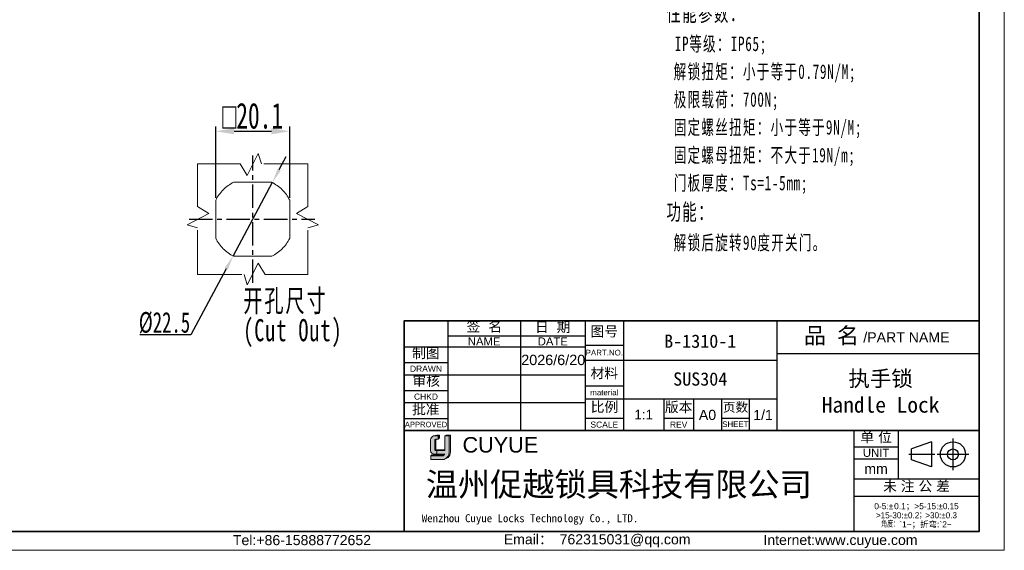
# Model space of a CAD drawing. Header units: millimetres. Extents: x 3024 to 3431, y 1577 to 1865.
# Tile 9 of 13: x 3164 to 3431, y 1577 to 1721. Entities that reach past the tile are written whole.
import ezdxf

# ---------------------------------------------------------------- set-up
doc = ezdxf.new("R2010")
doc.units = ezdxf.units.MM
doc.linetypes.add('ACAD_ISO02W100', pattern=[15, 12, -3])
doc.linetypes.add('CENTER', pattern=[10.159999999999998, 6.35, -1.27, 1.27, -1.27])
for name, color, linetype, lineweight in [('0007', 7, 'Continuous', 5), ('实线层', 7, 'Continuous', 25), ('尺寸线层', 3, 'Continuous', 18), ('粗实线层', 7, 'Continuous', 35), ('细实线层', 3, 'Continuous', 18), ('虚线层', 6, 'ACAD_ISO02W100', 18)]:
    doc.layers.add(name, color=color, linetype=linetype, lineweight=lineweight)
doc.layers.add('中心线层', color=1, linetype='CENTER')
doc.styles.add('ARIAL', font='arial.ttf')
doc.styles.get("Standard").update_dxf_attribs({"font": 'arial.ttf'})
doc.styles.add('TEXTSTYLE_2', font='arial.ttf')
doc.styles.add('TEXTSTYLE_3', font='arial.ttf')
doc.styles.add('TEXTSTYLE_4', font='arial.ttf')
doc.styles.add('标准', font='txt', dxfattribs={"width": 0.667})
doc.dimstyles.new('标准', dxfattribs={"dimscale": 0.8, "dimtxt": 3.5, "dimasz": 4, "dimexe": 2, "dimexo": 0, "dimtad": 1, "dimdec": 1, "dimdsep": 46, "dimtxsty": '标准', "dimblk": '_CAXARROW', "dimcen": 0, "dimdle": 8, "dimazin": 2, "dimtfac": 0.707107, "dimtmove": 0, "dimatfit": 3, "dimfxl": 1, "dimtolj": 1, "dimarcsym": 1})
doc.dimstyles.new('水平', dxfattribs={"dimtxt": 3, "dimasz": 2.5, "dimexe": 1.25, "dimexo": 0.625, "dimtad": 1, "dimtih": 1, "dimtoh": 1, "dimdsep": 46, "dimtxsty": '标准', "dimcen": 2.5, "dimclrd": 3, "dimclre": 3, "dimclrt": 3, "dimadec": 0, "dimazin": 0, "dimtfac": 1, "dimtmove": 0, "dimatfit": 3, "dimfxl": 1, "dimarcsym": 0})

# ---------------------------------------------------------------- blocks, each defined once
blk = doc.blocks.new('_CAXARROW')
blk.add_hatch(color=0).paths.add_polyline_path([(0, 0), (-1, 0.125), (-1, -0.125)], flags=0)
blk = doc.blocks.new('*D18')
at = {"layer": 'Defpoints', "color": 0, "transparency": 16777216}
for p in [(3232.718323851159, 1676.735834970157), (3222.111552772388, 1656.892790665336)]:
    blk.add_point(p, dxfattribs=at)
at = {"layer": '尺寸线层', "color": 0, "linetype": 'Continuous', "lineweight": -2, "transparency": 16777216}
for p, q in [((3234.60397204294, 1680.263487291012), (3236.48962023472, 1683.791139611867)), ((3232.718323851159, 1676.735834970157), (3222.111552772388, 1656.892790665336)), ((3220.225904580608, 1653.36513834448), (3210.631715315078, 1635.416422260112)), ((3210.631715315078, 1635.416422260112), (3196.79350391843, 1635.416422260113))]:
    blk.add_line(p, q, dxfattribs=at)
at = {"layer": '尺寸线层', "color": 0, "lineweight": -2, "transparency": 16777216, "xscale": 4, "yscale": 4, "zscale": 4}
for p, rotation in [((3232.718323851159, 1676.735834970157), 241.8740052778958), ((3222.111552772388, 1656.892790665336), 61.87400527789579)]:
    blk.add_blockref('_CAXARROW', p, dxfattribs=dict(at, rotation=rotation))
at = {"layer": '尺寸线层', "color": 0, "transparency": 16777216, "insert": (3203.462609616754, 1638.716422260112), "char_height": 5.600000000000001, "width": 18.36821117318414, "attachment_point": 5, "style": '标准'}
blk.add_mtext('\\A1;%%C22.5', dxfattribs=at)
blk = doc.blocks.new('*D31')
at = {"layer": 'Defpoints', "color": 0, "transparency": 16777216}
for p in [(3237.46493831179, 1690.679174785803), (3217.364938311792, 1672.001797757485), (3237.46493831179, 1672.001797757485)]:
    blk.add_point(p, dxfattribs=at)
at = {"layer": '尺寸线层', "color": 3, "linetype": 'Continuous', "lineweight": -2, "transparency": 16777216}
for p, q in [((3217.364938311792, 1672.626797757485), (3217.364938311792, 1691.929174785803)), ((3222.364938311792, 1690.679174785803), (3232.46493831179, 1690.679174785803)), ((3237.46493831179, 1672.626797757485), (3237.46493831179, 1691.929174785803))]:
    blk.add_line(p, q, dxfattribs=at)
at = {"layer": '尺寸线层', "color": 3, "transparency": 16777216}
for points in [[(3222.364938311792, 1691.512508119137), (3222.364938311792, 1689.84584145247), (3217.364938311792, 1690.679174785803)], [(3232.46493831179, 1691.512508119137), (3232.46493831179, 1689.84584145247), (3237.46493831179, 1690.679174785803)]]:
    blk.add_solid(points, dxfattribs=at)
at = {"layer": '尺寸线层', "color": 3, "transparency": 16777216, "insert": (3227.414938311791, 1694.840968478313), "char_height": 7, "attachment_point": 5, "style": '标准'}
blk.add_mtext('{\\fAMGDT|b0|i0|c134|p34;o}20.1', dxfattribs=at)

msp = doc.modelspace()

# ---------------------------------------------------------------- hatches: boundary and pattern name
at = {"layer": '实线层'}
h = msp.add_hatch(color=30, dxfattribs=at)
edge = h.paths.add_edge_path(flags=0)
edge.add_arc((3277.199906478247, 1606.817940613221), 0.3917324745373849, 103.89623382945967, 180.1196323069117, ccw=False)
edge.add_line((3277.10582634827, 1607.198207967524), (3277.718321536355, 1607.198207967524))
edge.add_line((3277.718321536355, 1607.198207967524), (3277.718321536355, 1608.036356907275))
edge.add_line((3277.718321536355, 1608.036356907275), (3276.487407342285, 1608.036356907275))
edge.add_arc((3276.873095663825, 1606.880346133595), 1.218653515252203, 108.4506221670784, 173.4013944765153)
edge.add_line((3275.662515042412, 1607.020385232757), (3275.662515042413, 1604.06047910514))
edge.add_arc((3276.705281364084, 1604.157624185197), 1.047281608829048, 185.3223660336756, 272.7233690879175)
edge.add_line((3276.755041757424, 1603.111525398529), (3277.411277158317, 1603.111525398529))
edge.add_line((3277.411277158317, 1603.111525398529), (3277.411277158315, 1604.06047910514))
edge.add_line((3277.411277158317, 1604.06047910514), (3277.115862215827, 1604.06047910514))
edge.add_arc((3277.091229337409, 1604.342696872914), 0.2832907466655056, 177.6597996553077, 274.98831874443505, ccw=False)
edge.add_line((3276.808174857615, 1604.354264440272), (3276.808174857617, 1606.817122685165))
h = msp.add_hatch(color=254, dxfattribs=at)
h.paths.add_polyline_path([(3277.382656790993, 1608.285653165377), (3276.487407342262, 1608.036356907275), (3277.718321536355, 1608.036356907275), (3278.141662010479, 1608.285653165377)], flags=0)
h.paths.add_polyline_path([(3279.521313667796, 1608.036356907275), (3280.720492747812, 1608.036356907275), (3281.072919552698, 1608.285653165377), (3279.96335492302, 1608.285653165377)], flags=0)
h = msp.add_hatch(color=251, dxfattribs=at)
edge = h.paths.add_edge_path(flags=0)
edge.add_line((3277.090675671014, 1604.524697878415), (3277.090675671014, 1606.817122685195))
edge.add_arc((3277.482407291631, 1606.817940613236), 0.3917324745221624, 103.89623382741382, 180.1196323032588, ccw=False)
edge.add_line((3277.388327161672, 1607.198207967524), (3277.105826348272, 1607.198207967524))
edge.add_arc((3277.199906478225, 1606.817940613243), 0.3917324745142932, 103.8962338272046, 180.1196323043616)
edge.add_line((3276.808174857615, 1606.817122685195), (3276.808174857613, 1604.354264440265))
edge.add_arc((3277.091229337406, 1604.342696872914), 0.2832907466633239, 177.6597996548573, 274.9883187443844)
edge.add_line((3277.115862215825, 1604.06047910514), (3279.521313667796, 1604.06047910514))
edge.add_line((3279.521313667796, 1604.06047910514), (3279.521313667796, 1604.298955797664))
edge.add_line((3279.521313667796, 1604.298955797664), (3277.27147380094, 1604.298955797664))
edge.add_arc((3277.313254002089, 1604.517689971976), 0.2226886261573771, 178.1966309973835, 259.1862447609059, ccw=False)
msp.add_hatch(color=251, dxfattribs=at).paths.add_polyline_path([(3277.718321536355, 1607.198207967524), (3278.141662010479, 1607.51987332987), (3278.141662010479, 1608.285653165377), (3277.718321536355, 1608.036356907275)], flags=0)
h = msp.add_hatch(color=251, dxfattribs=at)
edge = h.paths.add_edge_path(flags=0)
edge.add_line((3281.072919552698, 1608.285653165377), (3280.720492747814, 1608.036356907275))
edge.add_line((3280.720492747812, 1608.036356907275), (3280.720492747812, 1603.641585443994))
edge.add_arc((3278.73144719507, 1603.564005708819), 1.990557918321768, -71.74154242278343, 2.2336036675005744, ccw=False)
edge.add_arc((3279.025282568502, 1603.695280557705), 2.048340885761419, 279.2658368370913, 358.4978790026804)
edge.add_line((3281.072919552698, 1603.641585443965), (3281.072919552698, 1608.285653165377))
h = msp.add_hatch(color=251, dxfattribs=at)
edge = h.paths.add_edge_path(flags=0)
edge.add_line((3276.047118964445, 1602.886024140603), (3275.794972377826, 1602.608528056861))
edge.add_line((3275.794972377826, 1602.608528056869), (3278.923205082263, 1602.608528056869))
edge.add_arc((3278.808595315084, 1603.351910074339), 0.7521650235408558, 278.7644802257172, 323.8869948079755)
edge.add_line((3279.416236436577, 1602.908599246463), (3276.047118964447, 1602.886024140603))
at = {"layer": '尺寸线层'}
h = msp.add_hatch(color=179, dxfattribs=at)
edge = h.paths.add_edge_path(flags=0)
edge.add_line((3280.720492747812, 1608.036356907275), (3279.521313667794, 1608.036356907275))
edge.add_line((3279.521313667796, 1608.036356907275), (3279.521313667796, 1604.06047910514))
edge.add_line((3279.521313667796, 1604.06047910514), (3277.411277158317, 1604.06047910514))
edge.add_line((3277.411277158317, 1604.06047910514), (3277.411277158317, 1603.111525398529))
edge.add_line((3277.411277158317, 1603.111525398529), (3279.521313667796, 1603.111525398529))
edge.add_arc((3278.808595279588, 1603.351910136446), 0.7521650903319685, 278.7644821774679, 341.36184450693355, ccw=False)
edge.add_line((3278.923205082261, 1602.608528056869), (3275.794972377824, 1602.608528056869))
edge.add_line((3275.794972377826, 1602.608528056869), (3275.794972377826, 1601.647234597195))
edge.add_line((3275.794972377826, 1601.647234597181), (3278.990524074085, 1601.647234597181))
edge.add_arc((3279.025282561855, 1603.69528017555), 2.048340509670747, 269.0276957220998, 279.2658387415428)
edge.add_arc((3278.731447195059, 1603.564005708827), 1.990557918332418, 288.258457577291, 362.2336036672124)
edge.add_line((3280.720492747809, 1603.641585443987), (3280.720492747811, 1608.036356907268))

# ---------------------------------------------------------------- linework, layer by layer
at = {"color": 0, "linetype": 'Continuous'}
for p, q in [((3268.523731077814, 1639.213713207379), (3268.523731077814, 1609.856201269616)), ((3280.366434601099, 1639.211653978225), (3280.366434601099, 1609.495776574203)), ((3300.103917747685, 1639.211653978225), (3300.103917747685, 1609.495776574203)), ((3317.647325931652, 1639.236999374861), (3317.647325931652, 1609.411469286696)), ((3317.648347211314, 1639.211653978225), (3317.648347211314, 1609.495776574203)), ((3328.064330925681, 1639.236999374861), (3328.064330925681, 1609.411469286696)), ((3369.72850863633, 1639.212796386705), (3369.72850863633, 1609.38726629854)), ((3369.732350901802, 1639.236999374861), (3369.732350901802, 1609.411469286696)), ((3317.647325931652, 1632.657838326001), (3328.064330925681, 1632.657838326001)), ((3317.647325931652, 1628.600689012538), (3369.732350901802, 1628.600689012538)), ((3369.72850863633, 1630.4405816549), (3424.593003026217, 1630.4405816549)), ((3317.647325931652, 1621.582917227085), (3328.064330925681, 1621.582917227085)), ((3317.647325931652, 1618.074031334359), (3369.732350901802, 1618.074031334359)), ((3339.029599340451, 1618.074031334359), (3339.029599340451, 1609.411469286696)), ((3347.034245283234, 1618.074031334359), (3347.034245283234, 1609.411469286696)), ((3354.70993317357, 1618.074031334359), (3354.70993317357, 1609.411469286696)), ((3362.166315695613, 1618.074031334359), (3362.166315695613, 1609.411469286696)), ((3317.647325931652, 1612.810702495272), (3328.064330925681, 1612.810702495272)), ((3339.029599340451, 1612.810702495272), (3347.034245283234, 1612.810702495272)), ((3354.70993317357, 1612.810702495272), (3362.166315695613, 1612.810702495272)), ((3369.72850863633, 1609.411469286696), (3369.732350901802, 1609.411469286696)), ((3390.600777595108, 1609.495776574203), (3390.600777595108, 1582.192740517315)), ((3390.600884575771, 1609.486980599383), (3390.600884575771, 1582.074291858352)), ((3402.662679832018, 1609.486980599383), (3402.662679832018, 1596.438311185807)), ((3411.640453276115, 1606.449420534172), (3406.2823010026, 1604.509126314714)), ((3411.640453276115, 1606.449420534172), (3411.640453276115, 1599.619583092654)), ((3417.513460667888, 1607.328299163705), (3417.513460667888, 1598.740704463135)), ((3390.600884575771, 1605.100873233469), (3402.662679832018, 1605.100873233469)), ((3406.2823010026, 1601.559877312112), (3406.2823010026, 1604.509126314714)), ((3390.600884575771, 1601.811292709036), (3402.662679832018, 1601.811292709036)), ((3412.610893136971, 1603.034501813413), (3405.523835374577, 1603.034501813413)), ((3411.640453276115, 1599.619583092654), (3406.2823010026, 1601.559877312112)), ((3421.807258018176, 1603.034501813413), (3413.219663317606, 1603.034501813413)), ((3390.600884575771, 1596.438311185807), (3424.593216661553, 1596.438311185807)), ((3390.600884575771, 1591.72324576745), (3424.593216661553, 1591.72324576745))]:
    msp.add_line(p, q, dxfattribs=at)
at = {"linetype": 'Continuous'}
for p, q in [((3280.366434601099, 1635.154504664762), (3317.648347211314, 1635.154504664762)), ((3268.52394471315, 1632.193882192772), (3317.648347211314, 1632.193882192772)), ((3268.52394471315, 1627.917427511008), (3280.366434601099, 1627.917427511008)), ((3268.52394471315, 1624.627846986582), (3317.648347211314, 1624.627846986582)), ((3268.52394471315, 1620.351392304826), (3280.366434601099, 1620.351392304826)), ((3268.52394471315, 1617.061811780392), (3317.648347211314, 1617.061811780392)), ((3268.52394471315, 1612.785357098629), (3280.366434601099, 1612.785357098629))]:
    msp.add_line(p, q, dxfattribs=at)
at = {"color": 0, "linetype": 'Continuous'}
for radius in [3.41491872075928, 1.474624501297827]:
    msp.add_circle((3417.513460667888, 1603.034501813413), radius, dxfattribs=at)
at = {"layer": '0007'}
for p, q in [((3275.662515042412, 1604.0604791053), (3275.662515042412, 1607.020385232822)), ((3276.487407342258, 1608.036356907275), (3277.382656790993, 1608.285653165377)), ((3276.487407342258, 1608.036356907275), (3277.718321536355, 1608.036356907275)), ((3276.808174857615, 1604.354264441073), (3276.808174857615, 1606.81712266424)), ((3277.090675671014, 1604.524697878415), (3277.090675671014, 1606.81712266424)), ((3277.105826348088, 1607.198207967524), (3277.718321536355, 1607.198207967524)), ((3277.382656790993, 1608.285653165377), (3278.141662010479, 1608.285653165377)), ((3277.718321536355, 1608.036356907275), (3278.141662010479, 1608.285653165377)), ((3277.718321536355, 1607.198207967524), (3277.718321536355, 1608.036356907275)), ((3277.718321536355, 1607.198207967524), (3278.141662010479, 1607.51987332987)), ((3278.141662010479, 1607.51987332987), (3278.141662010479, 1608.285653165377)), ((3279.521313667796, 1608.036356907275), (3279.96335492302, 1608.285653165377)), ((3279.521313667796, 1608.036356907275), (3280.720492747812, 1608.036356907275)), ((3279.521313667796, 1604.06047910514), (3279.521313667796, 1608.036356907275)), ((3279.96335492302, 1608.285653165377), (3281.072919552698, 1608.285653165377)), ((3280.720492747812, 1608.036356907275), (3281.072919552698, 1608.285653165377)), ((3280.720492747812, 1608.036356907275), (3280.720492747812, 1603.641585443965)), ((3281.072919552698, 1608.285653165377), (3281.072919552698, 1603.641585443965)), ((3277.115862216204, 1604.06047910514), (3279.521313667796, 1604.06047910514)), ((3277.271473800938, 1604.298955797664), (3279.521313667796, 1604.298955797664)), ((3277.411277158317, 1604.06047910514), (3277.411277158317, 1603.111525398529)), ((3275.794972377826, 1602.608528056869), (3276.047118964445, 1602.886024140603)), ((3275.794972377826, 1601.647234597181), (3275.794972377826, 1602.608528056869)), ((3275.794972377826, 1602.608528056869), (3278.923205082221, 1602.608528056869)), ((3275.794972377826, 1601.647234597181), (3278.99052407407, 1601.647234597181)), ((3276.047118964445, 1602.886024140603), (3279.41623643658, 1602.908599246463)), ((3276.755041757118, 1603.111525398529), (3279.521313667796, 1603.111525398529))]:
    msp.add_line(p, q, dxfattribs=at)
for centre, radius, start, end in [((3276.873095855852, 1606.880345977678), 1.21865372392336, 108.4506284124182, 173.4013882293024), ((3277.199906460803, 1606.817940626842), 0.3917324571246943, 103.8962318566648, 180.1196373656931), ((3277.482407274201, 1606.817940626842), 0.3917324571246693, 103.8962318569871, 180.1196373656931), ((3276.70528132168, 1604.157624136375), 1.047281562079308, 185.3223635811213, 272.7233715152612), ((3277.091229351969, 1604.342696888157), 0.2832907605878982, 177.6598026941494, 274.9883156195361), ((3277.313254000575, 1604.517689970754), 0.222688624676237, 178.1966306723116, 259.186245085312), ((3278.808595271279, 1603.351910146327), 0.7521651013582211, 278.7644826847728, 341.3618439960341), ((3279.025282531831, 1603.695280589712), 2.048340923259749, 269.0276967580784, 358.4978781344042), ((3278.731447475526, 1603.564005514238), 1.990557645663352, 288.2424993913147, 2.233609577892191)]:
    msp.add_arc(centre, radius, start, end, dxfattribs=at)
at = {"layer": '中心线层'}
for p, q in [((3227.414938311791, 1649.545266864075), (3227.414938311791, 1684.083358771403)), ((3210.145892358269, 1666.814312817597), (3244.245100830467, 1666.814312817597))]:
    msp.add_line(p, q, dxfattribs=at)
at = {"layer": '粗实线层'}
for p, q in [((3268.52394471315, 1609.495776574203), (3390.600777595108, 1609.495776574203)), ((3390.600884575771, 1609.486980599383), (3424.593216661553, 1609.486980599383))]:
    msp.add_line(p, q, dxfattribs=at)
msp.add_lwpolyline([(3048.794051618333, 1858.001683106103), (3424.593216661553, 1858.001683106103), (3424.593216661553, 1582.101628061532), (3048.794051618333, 1582.101628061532)], close=True, dxfattribs=at)
msp.add_lwpolyline([(3424.593003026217, 1639.212796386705), (3363.72850863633, 1639.212796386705), (3268.52394471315, 1639.211653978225), (3268.52394471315, 1582.074291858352)], dxfattribs=at)
at = {"layer": '细实线层'}
msp.add_lwpolyline([(3024.360919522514, 1864.854975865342), (3431.446509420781, 1864.854975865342), (3431.446509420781, 1577.016679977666), (3024.360919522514, 1577.016679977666)], close=True, dxfattribs=at)
at = {"layer": '虚线层'}
for p, q in [((3225.903040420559, 1678.695433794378), (3228.909300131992, 1684.628841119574)), ((3228.909300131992, 1684.628841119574), (3229.756391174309, 1681.814312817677)), ((3212.414938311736, 1681.814312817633), (3224.004349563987, 1681.814312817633)), ((3212.414938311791, 1670.224901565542), (3212.414938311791, 1681.814312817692)), ((3224.004349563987, 1681.814312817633), (3225.903040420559, 1678.695433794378)), ((3242.414938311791, 1681.814312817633), (3229.756391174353, 1681.814312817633)), ((3242.414938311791, 1670.224901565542), (3242.414938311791, 1681.814312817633)), ((3222.261056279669, 1676.864312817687), (3232.568820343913, 1676.864312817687)), ((3217.364938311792, 1661.660430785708), (3217.364938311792, 1672.001797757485)), ((3237.46493831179, 1661.660430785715), (3237.46493831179, 1672.001797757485)), ((3215.533817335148, 1668.326210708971), (3209.600410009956, 1665.319950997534)), ((3212.414938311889, 1670.224901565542), (3215.533817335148, 1668.326210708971)), ((3242.414938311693, 1670.224901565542), (3239.296059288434, 1668.326210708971)), ((3239.296059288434, 1668.326210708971), (3245.229466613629, 1665.319950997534)), ((3209.600410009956, 1665.319950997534), (3212.414938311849, 1664.472859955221)), ((3245.229466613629, 1665.319950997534), (3242.414938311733, 1664.472859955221)), ((3212.414938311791, 1651.814312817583), (3212.414938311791, 1664.472859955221)), ((3242.414938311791, 1651.814312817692), (3242.414938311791, 1664.472859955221)), ((3222.227453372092, 1656.764312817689), (3232.568820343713, 1656.764312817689)), ((3228.926836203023, 1654.933191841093), (3225.92057649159, 1648.999784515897)), ((3230.825527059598, 1651.814312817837), (3228.926836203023, 1654.933191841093)), ((3212.414938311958, 1651.814312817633), (3225.073485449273, 1651.814312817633)), ((3225.92057649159, 1648.999784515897), (3225.073485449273, 1651.814312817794)), ((3230.825527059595, 1651.814312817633), (3242.414938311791, 1651.814312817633))]:
    msp.add_line(p, q, dxfattribs=at)
for centre, radius, start, end in [((3227.414938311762, 1666.814312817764), 11.29999999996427, 117.2660444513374, 152.7339555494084), ((3227.414938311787, 1666.814312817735), 11.30000000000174, 27.26604445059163, 62.73395554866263), ((3227.414938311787, 1666.814312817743), 11.29999999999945, 207.2660444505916, 242.7339555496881), ((3227.414938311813, 1666.814312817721), 11.29999999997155, 297.2660444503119, 332.7339555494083)]:
    msp.add_arc(centre, radius, start, end, dxfattribs=at)

# ---------------------------------------------------------------- texts
at = {"color": 0, "linetype": 'Continuous', "attachment_point": 2, "line_spacing_factor": 0.8999999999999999}
for s, insert, char_height, width, style in [('签  名', (3290.280568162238, 1639.109444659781), 2.741317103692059, 12.05751194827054, 'TEXTSTYLE_2'), ('日  期', (3308.853133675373, 1638.967438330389), 2.741317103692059, 12.05751194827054, 'TEXTSTYLE_2'), ('图号', (3322.855828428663, 1637.767884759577), 2.741317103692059, 8.03120245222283, 'TEXTSTYLE_2'), ('{\\fSimSun|b0|i0|c0|p34;品 名}', (3384.500813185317, 1637.44865883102), 4.386107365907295, 16.0709715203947, 'TEXTSTYLE_2'), ('/PART NAME', (3404.86958956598, 1636.155965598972), 2.741317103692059, 23.34705384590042, 'TEXTSTYLE_3'), ('PART.NO.', (3322.855828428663, 1631.396832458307), 1.535137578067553, 10.10679795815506, 'TEXTSTYLE_3'), ('材料', (3322.855828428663, 1626.462461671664), 2.741317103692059, 8.03120245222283, 'TEXTSTYLE_2'), ('material', (3322.855828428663, 1620.596043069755), 1.535137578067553, 9.633130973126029, 'TEXTSTYLE_3'), ('比例', (3322.901412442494, 1617.26851157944), 2.741317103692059, 8.03120245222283, 'TEXTSTYLE_2'), ('版本', (3343.031922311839, 1617.251244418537), 2.741317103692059, 8.03120245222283, 'TEXTSTYLE_2'), ('页数', (3358.477474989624, 1617.09654235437), 2.522011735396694, 7.388706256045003, 'TEXTSTYLE_2'), ('A0', (3350.8720892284, 1615.113408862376), 2.741317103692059, 4.026309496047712, 'TEXTSTYLE_2'), ('1/1', (3365.949333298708, 1615.113408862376), 2.741317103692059, 6.039464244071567, 'TEXTSTYLE_2'), ('SCALE', (3322.855828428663, 1611.933481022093), 1.644790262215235, 7.520788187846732, 'TEXTSTYLE_3'), ('REV', (3343.031922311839, 1611.933481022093), 1.644790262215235, 3.567929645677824, 'TEXTSTYLE_4'), ('SHEET', (3358.43812443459, 1611.988307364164), 1.535137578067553, 6.342986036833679, 'TEXTSTYLE_4'), ('单 位', (3396.631782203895, 1609.080844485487), 2.741317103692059, 10.04435720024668, 'TEXTSTYLE_2'), ('UNIT', (3396.631782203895, 1604.552609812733), 2.193053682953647, 7.133538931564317, 'TEXTSTYLE_3'), ('mm', (3396.631782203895, 1600.49546049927), 2.741317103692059, 6.35904041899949, 'TEXTSTYLE_3'), ('未 注 公 差', (3407.616180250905, 1595.776325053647), 2.741317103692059, 22.10186914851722, 'TEXTSTYLE_2'), ('{\\C256;Email\\fSimSun|b0|i0|c0|p34;： \\farial|b0|i0|c0|p34;762315031@qq.com}', (3320.914144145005, 1581.368666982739), 2.735845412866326, 55.56588949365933, 'TEXTSTYLE_3'), ('{\\C256;Internet:www.cuyue.com}', (3386.971281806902, 1581.189679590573), 2.735845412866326, 81.09547576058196, 'TEXTSTYLE_3')]:
    msp.add_mtext(s, dxfattribs=dict(at, insert=insert, char_height=char_height, width=width, style=style))
at = {"linetype": 'Continuous', "attachment_point": 2, "line_spacing_factor": 0.8999999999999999}
for s, insert, char_height, width, style in [('NAME', (3290.235176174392, 1634.77072027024), 2.193053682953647, 8.829283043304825, 'TEXTSTYLE_3'), ('DATE', (3308.876132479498, 1634.77072027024), 2.193053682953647, 8.152615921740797, 'TEXTSTYLE_3'), ('制图', (3274.41032955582, 1631.879041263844), 2.741317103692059, 8.03120245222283, 'TEXTSTYLE_2'), ('DRAWN', (3274.445189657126, 1627.095032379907), 1.644790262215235, 8.664192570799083, 'TEXTSTYLE_3'), ('审核', (3274.507376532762, 1624.388514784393), 2.741317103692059, 8.03120245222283, 'TEXTSTYLE_2'), ('CHKD', (3274.445189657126, 1619.528997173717), 1.644790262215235, 6.499673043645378, 'TEXTSTYLE_3'), ('批准', (3274.395676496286, 1616.640572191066), 2.741317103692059, 8.03120245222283, 'TEXTSTYLE_2'), ('APPROVED', (3274.445189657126, 1611.88072245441), 1.480311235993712, 11.46828481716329, 'TEXTSTYLE_3'), ('Tel:+86-15888772652', (3240.777995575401, 1581.148288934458), 2.735845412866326, 38.8370240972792, 'TEXTSTYLE_3')]:
    msp.add_mtext(s, dxfattribs=dict(at, insert=insert, char_height=char_height, width=width, style=style))
at = {"color": 0, "lineweight": 13, "char_height": 3.600000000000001, "width": 69.44029618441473, "attachment_point": 5}
for s, insert in [('{\\fFangSong|b0|i0|c134|p34;\\C3;B-1310-1}', (3348.896419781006, 1633.706692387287)), ('{\\fFangSong|b0|i0|c134|p2;\\C3;SUS304}', (3348.896419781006, 1623.446723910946))]:
    msp.add_mtext(s, dxfattribs=dict(at, insert=insert))
at = {"color": 0, "insert": (3397.866852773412, 1620.003322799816), "char_height": 4.267918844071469, "width": 97.6351415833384, "attachment_point": 5, "style": 'ARIAL'}
msp.add_mtext('{\\fFangSong|b0|i0|c134|p34;执手锁\\PHandle Lock}', dxfattribs=at)
at = {"color": 0, "insert": (3333.546965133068, 1613.820047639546), "char_height": 2.626411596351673, "width": 18.27544735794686, "attachment_point": 5}
msp.add_mtext('1:1', dxfattribs=at)
at = {"color": 7, "linetype": 'Continuous', "attachment_point": 1, "line_spacing_factor": 0.8999999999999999}
for s, insert, char_height, width, style in [('CUYUE', (3284.366962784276, 1607.725595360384), 4.2, 46.80168260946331, 'TEXTSTYLE_2'), ('{\\fsimsun|b0|i0|c134|p34;\\C0;Wenzhou Cuyue Locks Technology Co., LTD.}', (3273.301724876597, 1586.795247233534), 2.16, 90.1565775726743, 'TEXTSTYLE_3')]:
    msp.add_mtext(s, dxfattribs=dict(at, insert=insert, char_height=char_height, width=width, style=style))
at = {"color": 0, "linetype": 'Continuous', "lineweight": 13, "insert": (3407.597050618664, 1589.804323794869), "char_height": 1.641507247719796, "width": 33.36846827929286, "attachment_point": 2, "line_spacing_factor": 0.8999999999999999, "style": 'TEXTSTYLE_2'}
msp.add_mtext('0-5:{\\Fgdt,gbcbig.shx;`\\fsimsun|b0|i0|c0|p34;\\W0.16667; \\farial|b0|i0|c0|p34;\\W1;0.1\\fsimsun|b0|i0|c0|p34;；}>5-15:{\\Fgdt,gbcbig.shx;`0.15\\P>15-30:`0.2；>30:`0.3\\P角度：}`1~{\\fsimsun|b0|i0|c0|p34;；折弯}:`2~', dxfattribs=at)
at = {"layer": '尺寸线层', "attachment_point": 1, "line_spacing_factor": 1.150569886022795, "style": '标准'}
for s, insert, char_height, width in [('{\\H1.14286x;\\T1.1;技术要求：\\P \\H0.875x;锁壳、锁芯、锁舌、螺母：SUS304^I\\P O圈NBR,\\P 防水平垫EPDM;\\P\\P\\H1.14286x;性能参数：\\P \\H0.875x;IP等级：IP65;\\P 解锁扭矩：小于等于0.79N/M;\\P 极限载荷：700N;\\P 固定螺丝扭矩：小于等于9N/M;\\P 固定螺母扭矩：不大于19N/m;\\P 门板厚度：Ts=1-5mm;\\P\\H1.14286x;功能：\\P\\H0.87499x; 解锁后旋转90度开关门。}', (3339.737155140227, 1763.84687714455), 3.9375, 127.9626117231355), ('\\pxsm0.8;{\\T1.1;开孔尺寸\\P(Cut Out)}', (3224.847091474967, 1647.722498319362), 6, 43.95303336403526)]:
    msp.add_mtext(s, dxfattribs=dict(at, insert=insert, char_height=char_height, width=width))
at = {"layer": '尺寸线层', "color": 6, "insert": (3274.409383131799, 1598.093109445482), "char_height": 6.40185, "width": 117.5245980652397, "attachment_point": 1}
msp.add_mtext('{\\fSimSun|b0|i0|c134|p2;\\C0;温州促越锁具科技有限公司}', dxfattribs=at)
at = {"layer": '细实线层', "insert": (3300.303923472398, 1630.055370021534), "char_height": 2.79615, "attachment_point": 1}
msp.add_mtext('2026/6/20', dxfattribs=at)

# ---------------------------------------------------------------- dimensions: what is measured, and where the dimension line sits
at = {"layer": '尺寸线层'}
dim = msp.add_linear_dim(base=(3237.46493831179, 1690.679174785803), p1=(3217.364938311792, 1672.001797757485), p2=(3237.46493831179, 1672.001797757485), angle=180, text='{\\fAMGDT|b0|i0|c134|p34;o}<>', dimstyle='水平', override={"dimtxt": 7, "dimasz": 5, "dimarcsym": 1}, dxfattribs=at)
dim.commit()
dim.dimension.update_dxf_attribs({"geometry": '*D31', "text_midpoint": (3227.414938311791, 1694.840968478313)})
dim = msp.add_diameter_dim_2p(p1=(3232.718323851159, 1676.735834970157), p2=(3222.111552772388, 1656.892790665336), dimstyle='标准', override={"dimtxt": 7, "dimasz": 5, "dimtoh": 1, "dimpost": '%%C<>', "dimsah": 1, "dimatfit": 1}, dxfattribs=at)
dim.commit()
dim.dimension.update_dxf_attribs({"geometry": '*D18', "text_midpoint": (3203.462609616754, 1635.416422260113), "dimtype": 163})

doc.saveas('drawing.dxf')
